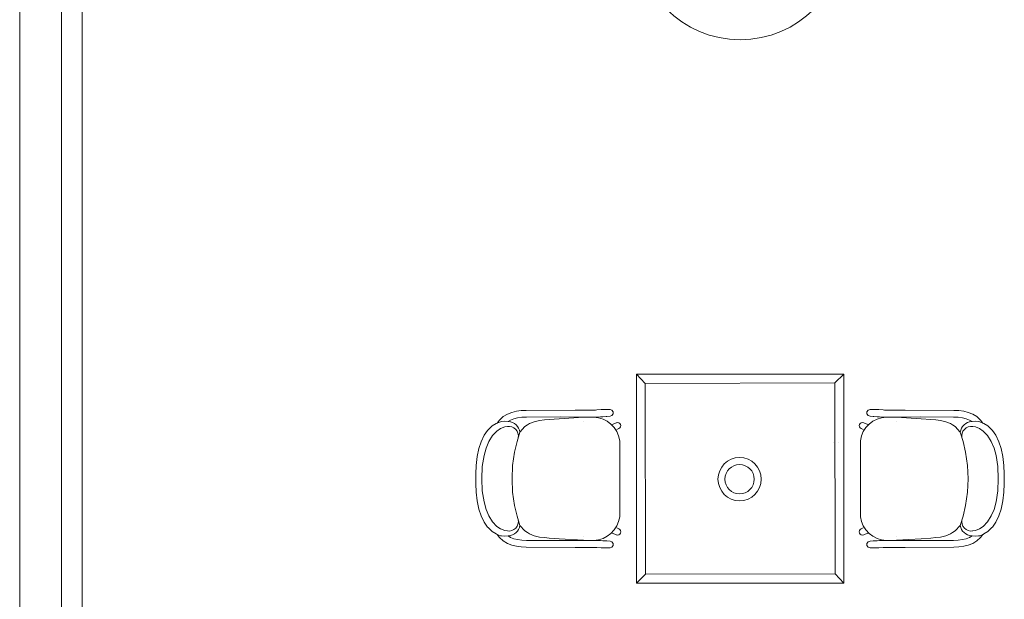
# Model space of a CAD drawing. Header units: millimetres. Extents: x 99250 to 122845, y -19292 to 18303.
# Tile 16 of 99: x 100153 to 103744, y 12023 to 14136. Entities that reach past the tile are written whole.
import ezdxf

# ---------------------------------------------------------------- set-up
doc = ezdxf.new("R2010")
doc.units = ezdxf.units.MM
doc.header["$MEASUREMENT"] = 0
doc.layers.add('IRISH HOUSE_HYD AIRPORT_DRAINAGE LAYOUT 1$0$GREY SCALE', color=8, linetype='Continuous')
doc.layers.add('IRISH HOUSE_HYD AIRPORT_DRAINAGE LAYOUT 1$0$GREYSCALE', color=8, linetype='Continuous', lineweight=0)
doc.layers.add('M-MEP-ELPR-EQUIP', color=6, linetype='Continuous', lineweight=20)

# ---------------------------------------------------------------- blocks, each defined once
blk = doc.blocks.new('IRISH HOUSE_HYD AIRPORT_DRAINAGE LAYOUT 1$0$FLOOR PLAN')
at = {"layer": 'IRISH HOUSE_HYD AIRPORT_DRAINAGE LAYOUT 1$0$GREYSCALE', "color": 8, "lineweight": 0, "ltscale": 0.2}
blk.add_line((153, 16760.7), (152.7, 10251.7), dxfattribs=at)
at = {"layer": 'IRISH HOUSE_HYD AIRPORT_DRAINAGE LAYOUT 1$0$GREYSCALE', "color": 8, "lineweight": 0, "ltscale": 0.25}
for p, q in [((305.4, 16757.9), (305.1, 10115.7)), ((381, 14166.1), (381, 4141))]:
    blk.add_line(p, q, dxfattribs=at)
at = {"layer": 'IRISH HOUSE_HYD AIRPORT_DRAINAGE LAYOUT 1$0$GREYSCALE', "color": 8, "lineweight": 0}
for p, q in [((2402.4, 12843.4), (2434.5, 12809.9)), ((3159.3, 12843.4), (3125.9, 12811.3)), ((2273.5, 12714.1), (2258.1, 12712.8)), ((2286, 12714.4), (2273.5, 12714.1)), ((2305.6, 12714.4), (2286, 12714.4)), ((2305.8, 12714.4), (2305.6, 12714.4)), ((2306, 12714.4), (2305.8, 12714.4)), ((2313.2, 12712.1), (2306, 12714.4)), ((3247.2, 12712.1), (3254.3, 12714.4)), ((3254.3, 12714.4), (3254.6, 12714.4)), ((3254.6, 12714.4), (3254.8, 12714.4)), ((3254.8, 12714.4), (3274.4, 12714.4)), ((3274.4, 12714.4), (3286.9, 12714.1)), ((3286.9, 12714.1), (3302.3, 12712.8)), ((1916.8, 12688.5), (1903.1, 12676.1)), ((1931.6, 12697.7), (1916.8, 12688.5)), ((1947.5, 12704.2), (1931.6, 12697.7)), ((1942.6, 12676), (1954.9, 12681)), ((1964.3, 12708.2), (1947.5, 12704.2)), ((1954.9, 12681), (1968.7, 12684.2)), ((1982, 12710.4), (1964.3, 12708.2)), ((1968.7, 12684.2), (1984.2, 12686.2)), ((2000.7, 12711.4), (1982, 12710.4)), ((1984.2, 12686.2), (2001.5, 12687.1)), ((2178.3, 12712.2), (2000.7, 12711.4)), ((2001.5, 12687.1), (2123.6, 12687.6)), ((2066.4, 12676.9), (2083.7, 12678.3)), ((2083.7, 12678.3), (2119.9, 12680.6)), ((2119.9, 12680.6), (2208.8, 12686.3)), ((2178.4, 12686.7), (2123.6, 12687.6)), ((2223.8, 12712.3), (2178.3, 12712.2)), ((2223.9, 12686.8), (2178.4, 12686.7)), ((2208.8, 12686.3), (2226.7, 12686.8)), ((2242.3, 12712.4), (2223.8, 12712.3)), ((2242.4, 12686.9), (2223.9, 12686.8)), ((2226.7, 12686.8), (2227.2, 12686.8)), ((2227.2, 12686.8), (2230.1, 12686.7)), ((2252.8, 12712.5), (2242.3, 12712.4)), ((2252.9, 12687), (2242.4, 12686.9)), ((2258.1, 12712.8), (2252.8, 12712.5)), ((2257.7, 12687), (2252.9, 12687)), ((2271.1, 12687.7), (2257.7, 12687)), ((2279.7, 12688.4), (2271.1, 12687.7)), ((2291.9, 12688.6), (2279.7, 12688.4)), ((2294.9, 12688.7), (2291.9, 12688.6)), ((2306, 12690), (2294.9, 12688.7)), ((2306, 12690), (2313.2, 12692.3)), ((2317.6, 12706), (2313.2, 12712.1)), ((2313.2, 12692.3), (2317.6, 12698.4)), ((2317.6, 12698.4), (2317.6, 12706)), ((3242.8, 12706), (3247.2, 12712.1)), ((3242.8, 12698.4), (3242.8, 12706)), ((3247.2, 12692.3), (3242.8, 12698.4)), ((3254.3, 12690), (3247.2, 12692.3)), ((3254.3, 12690), (3265.5, 12688.7)), ((3265.5, 12688.7), (3268.5, 12688.6)), ((3268.5, 12688.6), (3280.7, 12688.4)), ((3280.7, 12688.4), (3289.3, 12687.7)), ((3289.3, 12687.7), (3302.7, 12687)), ((3302.3, 12712.8), (3307.6, 12712.5)), ((3302.7, 12687), (3307.5, 12687)), ((3307.5, 12687), (3318, 12686.9)), ((3307.6, 12712.5), (3318.1, 12712.4)), ((3318, 12686.9), (3336.5, 12686.8)), ((3318.1, 12712.4), (3336.6, 12712.3)), ((3333.2, 12686.8), (3330.3, 12686.7)), ((3333.6, 12686.8), (3333.2, 12686.8)), ((3351.5, 12686.3), (3333.6, 12686.8)), ((3336.5, 12686.8), (3381.9, 12686.7)), ((3336.6, 12712.3), (3382, 12712.2)), ((3440.5, 12680.6), (3351.5, 12686.3)), ((3381.9, 12686.7), (3436.8, 12687.6)), ((3382, 12712.2), (3559.7, 12711.4)), ((3558.9, 12687.1), (3436.8, 12687.6)), ((3476.7, 12678.3), (3440.5, 12680.6)), ((3494, 12676.9), (3476.7, 12678.3)), ((3576.2, 12686.2), (3558.9, 12687.1)), ((3559.7, 12711.4), (3578.4, 12710.4)), ((3591.7, 12684.2), (3576.2, 12686.2)), ((3578.4, 12710.4), (3596.1, 12708.2)), ((3605.5, 12681), (3591.7, 12684.2)), ((3596.1, 12708.2), (3612.9, 12704.2)), ((3617.8, 12676), (3605.5, 12681)), ((3612.9, 12704.2), (3628.8, 12697.7)), ((3628.8, 12697.7), (3643.6, 12688.5)), ((3643.6, 12688.5), (3657.2, 12676.1)), ((1861.2, 12640), (1875.7, 12654.5)), ((1875.7, 12654.5), (1890.7, 12663.1)), ((1890.7, 12663.1), (1893.8, 12664.9)), ((1907, 12645), (1893.6, 12636.2)), ((1893.8, 12664.9), (1894.7, 12665.3)), ((1903.1, 12676.1), (1894.7, 12665.3)), ((1894.7, 12665.3), (1906, 12669.9)), ((1906, 12669.9), (1910.4, 12670.5)), ((1921.8, 12651.1), (1907, 12645)), ((1910.4, 12670.5), (1921.6, 12671.6)), ((1933.9, 12670.6), (1921.6, 12671.6)), ((1931.5, 12652.4), (1921.8, 12651.1)), ((1932.3, 12652.5), (1931.5, 12652.4)), ((1933.9, 12670.6), (1942.6, 12676)), ((1935.5, 12670.5), (1933.9, 12670.6)), ((1944.2, 12672), (1944.1, 12672)), ((1995.6, 12652.6), (1977.3, 12632)), ((2005, 12658.6), (1995.6, 12652.6)), ((2011.9, 12663), (2005, 12658.6)), ((2029.1, 12669.8), (2011.9, 12663)), ((2029.1, 12669.8), (2049.1, 12674.5)), ((2049.1, 12674.5), (2066.4, 12676.9)), ((2209.5, 12672.2), (2209.4, 12672.2)), ((2313.3, 12660.5), (2323.3, 12663.7)), ((2323.3, 12663.7), (2329, 12666.3)), ((2329, 12666.3), (2329.2, 12666.4)), ((2329.2, 12666.4), (2333.6, 12667.3)), ((2337.9, 12644.9), (2330.8, 12641.5)), ((2333.6, 12667.3), (2338, 12666.4)), ((2338, 12645), (2337.9, 12644.9)), ((2338, 12666.4), (2341.8, 12663.9)), ((2341.8, 12647.5), (2338, 12645)), ((2341.8, 12663.9), (2344.3, 12660.1)), ((2344.3, 12651.3), (2341.8, 12647.5)), ((2344.3, 12660.1), (2345.1, 12655.7)), ((2345.1, 12655.7), (2344.3, 12651.3)), ((3216.1, 12660.1), (3215.2, 12655.7)), ((3215.2, 12655.7), (3216.1, 12651.3)), ((3218.6, 12663.9), (3216.1, 12660.1)), ((3216.1, 12651.3), (3218.6, 12647.5)), ((3222.4, 12666.4), (3218.6, 12663.9)), ((3218.6, 12647.5), (3222.4, 12645)), ((3226.8, 12667.3), (3222.4, 12666.4)), ((3222.4, 12645), (3222.5, 12644.9)), ((3222.5, 12644.9), (3229.5, 12641.5)), ((3231.2, 12666.4), (3226.8, 12667.3)), ((3231.4, 12666.3), (3231.2, 12666.4)), ((3237, 12663.7), (3231.4, 12666.3)), ((3247.1, 12660.5), (3237, 12663.7)), ((3350.9, 12672.2), (3350.9, 12672.2)), ((3511.3, 12674.5), (3494, 12676.9)), ((3531.3, 12669.8), (3511.3, 12674.5)), ((3531.3, 12669.8), (3548.5, 12663)), ((3548.5, 12663), (3555.4, 12658.6)), ((3555.4, 12658.6), (3564.7, 12652.6)), ((3564.7, 12652.6), (3583.1, 12632)), ((3616.2, 12672), (3616.3, 12672)), ((3626.5, 12670.6), (3617.8, 12676)), ((3624.9, 12670.5), (3626.5, 12670.6)), ((3626.5, 12670.6), (3638.8, 12671.6)), ((3628.1, 12652.5), (3628.9, 12652.4)), ((3628.9, 12652.4), (3638.6, 12651.1)), ((3638.6, 12651.1), (3653.4, 12645)), ((3649.9, 12670.5), (3638.8, 12671.6)), ((3654.3, 12669.9), (3649.9, 12670.5)), ((3653.4, 12645), (3666.7, 12636.2)), ((3665.7, 12665.3), (3654.3, 12669.9)), ((3657.2, 12676.1), (3665.7, 12665.3)), ((3666.6, 12664.9), (3665.7, 12665.3)), ((3669.7, 12663.1), (3666.6, 12664.9)), ((3684.6, 12654.5), (3669.7, 12663.1)), ((3699.2, 12640), (3684.6, 12654.5)), ((1847, 12620.9), (1835.7, 12597.2)), ((1847, 12620.9), (1859.6, 12638.6)), ((1859.6, 12638.6), (1861.2, 12640)), ((1863.6, 12597.6), (1877.5, 12619.7)), ((1893.6, 12636.2), (1877.5, 12619.7)), ((1966.8, 12598.4), (1977.3, 12632)), ((3593.5, 12598.4), (3583.1, 12632)), ((3666.7, 12636.2), (3682.9, 12619.7)), ((3696.8, 12597.6), (3682.9, 12619.7)), ((3700.8, 12638.6), (3699.2, 12640)), ((3713.4, 12620.9), (3700.8, 12638.6)), ((3713.4, 12620.9), (3724.7, 12597.2)), ((1827.6, 12572.7), (1821.2, 12543.2)), ((1835.7, 12597.2), (1827.6, 12572.7)), ((1846.4, 12546.5), (1853.8, 12574.2)), ((1853.8, 12574.2), (1863.6, 12597.6)), ((1957.8, 12559.4), (1966.8, 12598.4)), ((2341.3, 12323.8), (2341.3, 12600.5)), ((3121.4, 12595.5), (3121.7, 12595.5)), ((3139.2, 12595.2), (3139.6, 12595.2)), ((3219.1, 12323.8), (3219.1, 12600.5)), ((3602.5, 12559.4), (3593.5, 12598.4)), ((3706.6, 12574.2), (3696.8, 12597.6)), ((3713.9, 12546.5), (3706.6, 12574.2)), ((3724.7, 12597.2), (3732.7, 12572.7)), ((3732.7, 12572.7), (3739.1, 12543.2)), ((1821.2, 12543.2), (1817.4, 12511)), ((1840.2, 12506.8), (1846.4, 12546.5)), ((1950.8, 12510.9), (1957.8, 12559.4)), ((3609.5, 12510.9), (3602.5, 12559.4)), ((3720.2, 12506.8), (3713.9, 12546.5)), ((3739.1, 12543.2), (3743, 12511)), ((1817.4, 12511), (1816.2, 12480.1)), ((1839, 12462.1), (1840.2, 12506.8)), ((1948.5, 12462.2), (1950.8, 12510.9)), ((3611.9, 12462.2), (3609.5, 12510.9)), ((3721.4, 12462.1), (3720.2, 12506.8)), ((3743, 12511), (3744.2, 12480.1)), ((1816.2, 12480.1), (1816.4, 12462.2)), ((3744.2, 12480.1), (3744, 12462.2)), ((1816.2, 12444.2), (1816.4, 12462.1)), ((1817.4, 12413.3), (1816.2, 12444.2)), ((1840.2, 12417.5), (1839, 12462.1)), ((1948.5, 12462.1), (1948.5, 12462.2)), ((1948.5, 12462.1), (1948.5, 12462.1)), ((1950.8, 12413.4), (1948.5, 12462.1)), ((3609.5, 12413.4), (3611.9, 12462.1)), ((3611.9, 12462.1), (3611.9, 12462.2)), ((3611.9, 12462.1), (3611.9, 12462.1)), ((3720.2, 12417.5), (3721.4, 12462.1)), ((3743, 12413.3), (3744.2, 12444.2)), ((3744.2, 12444.2), (3744, 12462.1)), ((1821.2, 12381.1), (1817.4, 12413.3)), ((1846.4, 12377.8), (1840.2, 12417.5)), ((1957.8, 12364.9), (1950.8, 12413.4)), ((3602.5, 12364.9), (3609.5, 12413.4)), ((3713.9, 12377.8), (3720.2, 12417.5)), ((3739.1, 12381.1), (3743, 12413.3)), ((1827.6, 12351.6), (1821.2, 12381.1)), ((1853.8, 12350.1), (1846.4, 12377.8)), ((1966.8, 12325.9), (1957.8, 12364.9)), ((3593.5, 12325.9), (3602.5, 12364.9)), ((3706.6, 12350.1), (3713.9, 12377.8)), ((3732.7, 12351.6), (3739.1, 12381.1)), ((1835.7, 12327.1), (1827.6, 12351.6)), ((1847, 12303.4), (1835.7, 12327.1)), ((1863.6, 12326.7), (1853.8, 12350.1)), ((1877.5, 12304.6), (1863.6, 12326.7)), ((1977.3, 12292.3), (1966.8, 12325.9)), ((3583.1, 12292.3), (3593.5, 12325.9)), ((3682.9, 12304.6), (3696.8, 12326.7)), ((3696.8, 12326.7), (3706.6, 12350.1)), ((3713.4, 12303.4), (3724.7, 12327.1)), ((3724.7, 12327.1), (3732.7, 12351.6)), ((1847, 12303.4), (1859.6, 12285.7)), ((1859.6, 12285.7), (1861.2, 12284.3)), ((1861.2, 12284.3), (1875.7, 12269.8)), ((1893.6, 12288.1), (1877.5, 12304.6)), ((1907, 12279.3), (1893.6, 12288.1)), ((1995.6, 12271.7), (1977.3, 12292.3)), ((2337.9, 12279.4), (2330.8, 12282.8)), ((3222.5, 12279.4), (3229.5, 12282.8)), ((3564.7, 12271.7), (3583.1, 12292.3)), ((3653.4, 12279.3), (3666.7, 12288.1)), ((3666.7, 12288.1), (3682.9, 12304.6)), ((3699.2, 12284.3), (3684.6, 12269.8)), ((3700.8, 12285.7), (3699.2, 12284.3)), ((3713.4, 12303.4), (3700.8, 12285.7)), ((1875.7, 12269.8), (1890.7, 12261.2)), ((1890.7, 12261.2), (1893.8, 12259.4)), ((1893.8, 12259.4), (1894.7, 12259)), ((1894.7, 12259), (1906, 12254.4)), ((1903.1, 12248.2), (1894.7, 12259)), ((1916.8, 12235.8), (1903.1, 12248.2)), ((1906, 12254.4), (1910.4, 12253.8)), ((1921.8, 12273.2), (1907, 12279.3)), ((1910.4, 12253.8), (1921.6, 12252.7)), ((1933.9, 12253.7), (1921.6, 12252.7)), ((1931.5, 12271.9), (1921.8, 12273.2)), ((1932.3, 12271.8), (1931.5, 12271.9)), ((1935.5, 12253.8), (1933.9, 12253.7)), ((1933.9, 12253.7), (1942.6, 12248.3)), ((1942.6, 12248.3), (1954.9, 12243.3)), ((1944.2, 12252.3), (1944.1, 12252.3)), ((2005, 12265.7), (1995.6, 12271.7)), ((2011.9, 12261.3), (2005, 12265.7)), ((2029.1, 12254.5), (2011.9, 12261.3)), ((2029.1, 12254.5), (2049.1, 12249.8)), ((2049.1, 12249.8), (2066.4, 12247.4)), ((2066.4, 12247.4), (2083.7, 12246)), ((2209.5, 12252.1), (2209.4, 12252.1)), ((2313.3, 12263.8), (2323.3, 12260.6)), ((2323.3, 12260.6), (2329, 12258)), ((2329, 12258), (2329.2, 12257.9)), ((2329.2, 12257.9), (2333.6, 12257)), ((2333.6, 12257), (2338, 12257.9)), ((2338, 12279.3), (2337.9, 12279.4)), ((2341.8, 12276.8), (2338, 12279.3)), ((2338, 12257.9), (2341.8, 12260.4)), ((2344.3, 12273), (2341.8, 12276.8)), ((2341.8, 12260.4), (2344.3, 12264.2)), ((2345.1, 12268.6), (2344.3, 12273)), ((2344.3, 12264.2), (2345.1, 12268.6)), ((3215.2, 12268.6), (3216.1, 12273)), ((3216.1, 12264.2), (3215.2, 12268.6)), ((3216.1, 12273), (3218.6, 12276.8)), ((3218.6, 12260.4), (3216.1, 12264.2)), ((3218.6, 12276.8), (3222.4, 12279.3)), ((3222.4, 12257.9), (3218.6, 12260.4)), ((3222.4, 12279.3), (3222.5, 12279.4)), ((3226.8, 12257), (3222.4, 12257.9)), ((3231.2, 12257.9), (3226.8, 12257)), ((3231.4, 12258), (3231.2, 12257.9)), ((3237, 12260.6), (3231.4, 12258)), ((3247.1, 12263.8), (3237, 12260.6)), ((3350.9, 12252.1), (3350.9, 12252.1)), ((3494, 12247.4), (3476.7, 12246)), ((3511.3, 12249.8), (3494, 12247.4)), ((3531.3, 12254.5), (3511.3, 12249.8)), ((3531.3, 12254.5), (3548.5, 12261.3)), ((3548.5, 12261.3), (3555.4, 12265.7)), ((3555.4, 12265.7), (3564.7, 12271.7)), ((3617.8, 12248.3), (3605.5, 12243.3)), ((3616.2, 12252.3), (3616.3, 12252.3)), ((3626.5, 12253.7), (3617.8, 12248.3)), ((3624.9, 12253.8), (3626.5, 12253.7)), ((3626.5, 12253.7), (3638.8, 12252.7)), ((3628.1, 12271.8), (3628.9, 12271.9)), ((3628.9, 12271.9), (3638.6, 12273.2)), ((3638.6, 12273.2), (3653.4, 12279.3)), ((3649.9, 12253.8), (3638.8, 12252.7)), ((3643.6, 12235.8), (3657.2, 12248.2)), ((3654.3, 12254.4), (3649.9, 12253.8)), ((3665.7, 12259), (3654.3, 12254.4)), ((3657.2, 12248.2), (3665.7, 12259)), ((3666.6, 12259.4), (3665.7, 12259)), ((3669.7, 12261.2), (3666.6, 12259.4)), ((3684.6, 12269.8), (3669.7, 12261.2)), ((1931.6, 12226.6), (1916.8, 12235.8)), ((1947.5, 12220.1), (1931.6, 12226.6)), ((1964.3, 12216.1), (1947.5, 12220.1)), ((1954.9, 12243.3), (1968.7, 12240.1)), ((1982, 12213.9), (1964.3, 12216.1)), ((1968.7, 12240.1), (1984.2, 12238.1)), ((2000.7, 12212.9), (1982, 12213.9)), ((1984.2, 12238.1), (2001.5, 12237.2)), ((2178.3, 12212.1), (2000.7, 12212.9)), ((2001.5, 12237.2), (2123.6, 12236.7)), ((2083.7, 12246), (2119.9, 12243.7)), ((2119.9, 12243.7), (2208.8, 12237.9)), ((2178.4, 12237.6), (2123.6, 12236.7)), ((2223.8, 12212), (2178.3, 12212.1)), ((2223.9, 12237.5), (2178.4, 12237.6)), ((2208.8, 12237.9), (2226.7, 12237.5)), ((2242.3, 12211.9), (2223.8, 12212)), ((2242.4, 12237.4), (2223.9, 12237.5)), ((2226.7, 12237.5), (2227.2, 12237.5)), ((2227.2, 12237.5), (2230.1, 12237.6)), ((2252.8, 12211.8), (2242.3, 12211.9)), ((2252.9, 12237.3), (2242.4, 12237.4)), ((2258.1, 12211.5), (2252.8, 12211.8)), ((2257.7, 12237.3), (2252.9, 12237.3)), ((2271.1, 12236.6), (2257.7, 12237.3)), ((2273.5, 12210.2), (2258.1, 12211.5)), ((2279.7, 12235.9), (2271.1, 12236.6)), ((2291.9, 12235.7), (2279.7, 12235.9)), ((2294.9, 12235.6), (2291.9, 12235.7)), ((2306, 12234.3), (2294.9, 12235.6)), ((2306, 12234.3), (2313.2, 12232)), ((2313.2, 12212.2), (2306, 12209.9)), ((2313.2, 12232), (2317.6, 12225.9)), ((2317.6, 12218.3), (2313.2, 12212.2)), ((2317.6, 12225.9), (2317.6, 12218.3)), ((3247.2, 12232), (3242.8, 12225.9)), ((3242.8, 12225.9), (3242.8, 12218.3)), ((3242.8, 12218.3), (3247.2, 12212.2)), ((3254.3, 12234.3), (3247.2, 12232)), ((3247.2, 12212.2), (3254.3, 12209.9)), ((3254.3, 12234.3), (3265.5, 12235.6)), ((3265.5, 12235.6), (3268.5, 12235.7)), ((3268.5, 12235.7), (3280.7, 12235.9)), ((3280.7, 12235.9), (3289.3, 12236.6)), ((3286.9, 12210.2), (3302.3, 12211.5)), ((3289.3, 12236.6), (3302.7, 12237.3)), ((3302.3, 12211.5), (3307.6, 12211.8)), ((3302.7, 12237.3), (3307.5, 12237.3)), ((3307.5, 12237.3), (3318, 12237.4)), ((3307.6, 12211.8), (3318.1, 12211.9)), ((3318, 12237.4), (3336.5, 12237.5)), ((3318.1, 12211.9), (3336.6, 12212)), ((3333.2, 12237.5), (3330.3, 12237.6)), ((3333.6, 12237.5), (3333.2, 12237.5)), ((3351.5, 12237.9), (3333.6, 12237.5)), ((3336.5, 12237.5), (3381.9, 12237.6)), ((3336.6, 12212), (3382, 12212.1)), ((3440.5, 12243.7), (3351.5, 12237.9)), ((3381.9, 12237.6), (3436.8, 12236.7)), ((3382, 12212.1), (3559.7, 12212.9)), ((3558.9, 12237.2), (3436.8, 12236.7)), ((3476.7, 12246), (3440.5, 12243.7)), ((3576.2, 12238.1), (3558.9, 12237.2)), ((3559.7, 12212.9), (3578.4, 12213.9)), ((3591.7, 12240.1), (3576.2, 12238.1)), ((3578.4, 12213.9), (3596.1, 12216.1)), ((3605.5, 12243.3), (3591.7, 12240.1)), ((3596.1, 12216.1), (3612.9, 12220.1)), ((3612.9, 12220.1), (3628.8, 12226.6)), ((3628.8, 12226.6), (3643.6, 12235.8)), ((2286, 12209.9), (2273.5, 12210.2)), ((2305.6, 12209.9), (2286, 12209.9)), ((2305.8, 12209.9), (2305.6, 12209.9)), ((2306, 12209.9), (2305.8, 12209.9)), ((3254.3, 12209.9), (3254.6, 12209.9)), ((3254.6, 12209.9), (3254.8, 12209.9)), ((3254.8, 12209.9), (3274.4, 12209.9)), ((3274.4, 12209.9), (3286.9, 12210.2)), ((2402.4, 12082), (2435.9, 12114.1)), ((3159.3, 12082), (3127.2, 12115.5))]:
    blk.add_line(p, q, dxfattribs=at)
at = {"layer": 'IRISH HOUSE_HYD AIRPORT_DRAINAGE LAYOUT 1$0$GREYSCALE', "color": 8, "lineweight": 0, "ltscale": 3}
for p, q in [((3159.3, 12843.4), (2402.4, 12843.4)), ((2402.4, 12843.4), (2402.4, 12082)), ((3159.3, 12082), (3159.3, 12843.4)), ((3125.9, 12811.3), (2434.5, 12809.9)), ((2434.5, 12809.9), (2435.9, 12114.1)), ((3127.2, 12115.5), (3125.9, 12811.3)), ((2435.9, 12114.1), (3127.2, 12115.5)), ((2402.4, 12082), (3159.3, 12082))]:
    blk.add_line(p, q, dxfattribs=at)
at = {"layer": 'IRISH HOUSE_HYD AIRPORT_DRAINAGE LAYOUT 1$0$GREYSCALE', "color": 8, "lineweight": 0}
for centre, radius in [((2780.9, 14443.6), 381), ((2778.7, 12460.5), 78.9), ((2778.7, 12460.5), 53.5)]:
    blk.add_circle(centre, radius, dxfattribs=at)
for centre, radius, start, end in [((2243.1, 12588), 98.9, 7.2909, 88.3551), ((3317.2, 12588), 98.9, 91.6449, 172.7091), ((1937.1, 12618.4), 34.5, 348.2401, 99.3448), ((1932.2, 12624.9), 45.6, 8.8864, 85.879), ((3628.2, 12624.9), 45.6, 94.121, 171.1136), ((3623.3, 12618.4), 34.5, 80.6552, 191.7599), ((2243.1, 12336.3), 98.9, 271.6449, 352.7091), ((3317.2, 12336.3), 98.9, 187.2909, 268.3551), ((1937.1, 12305.9), 34.5, 260.6552, 11.7599), ((1932.2, 12299.4), 45.6, 274.121, 351.1136), ((3628.2, 12299.4), 45.6, 188.8864, 265.879), ((3623.3, 12305.9), 34.5, 168.2401, 279.3448)]:
    blk.add_arc(centre, radius, start, end, dxfattribs=at)
blk = doc.blocks.new('IRISH HOUSE_HYD AIRPORT_DRAINAGE LAYOUT 1')
at = {"layer": 'IRISH HOUSE_HYD AIRPORT_DRAINAGE LAYOUT 1$0$GREY SCALE'}
blk.add_blockref('IRISH HOUSE_HYD AIRPORT_DRAINAGE LAYOUT 1$0$FLOOR PLAN', (0, 0), dxfattribs=at)

msp = doc.modelspace()

# ---------------------------------------------------------------- block references
at = {"layer": 'M-MEP-ELPR-EQUIP'}
msp.add_blockref('IRISH HOUSE_HYD AIRPORT_DRAINAGE LAYOUT 1', (100000, 0), dxfattribs=at)

doc.saveas('drawing.dxf')
